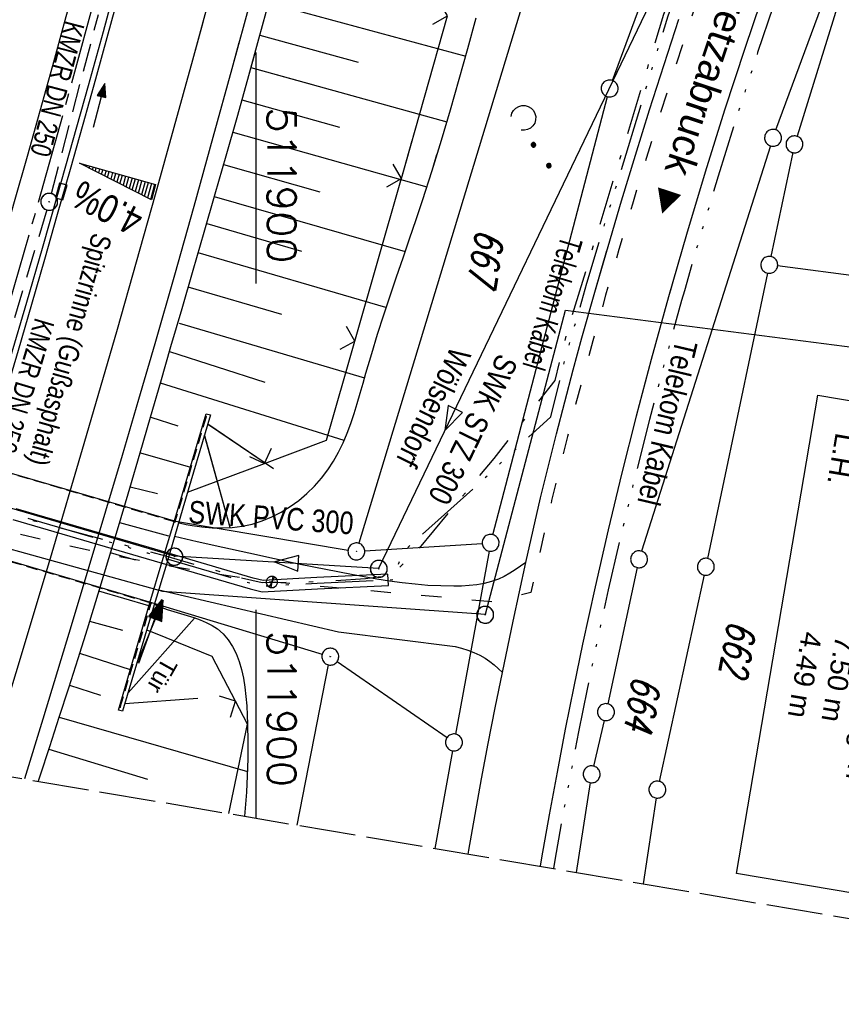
# Model space of a CAD drawing. Extents: x 511715 to 512121, y 473902 to 474680.
# Tile 4 of 21: x 511879 to 511952, y 473902 to 473990. Entities that reach past the tile are written whole.
import ezdxf
from ezdxf.enums import TextEntityAlignment as Align

# ---------------------------------------------------------------- set-up
doc = ezdxf.new("R2010")
doc.units = 0
doc.header["$LTSCALE"] = 10
doc.header["$MEASUREMENT"] = 0
for name, pattern in [('ACAD_ISO03W100', [30, 12, -18]), ('ACAD_ISO14W100', [25.5, 12, -3, 0.5, -3, 0.5, -3, 0.5, -3]), ('ACHSE', [5.5, 4, -0.5, 0.5, -0.5]), ('AUSGEZOGEN', [0]), ('LT00', [0]), ('LT08', [0.42, 0.2, -0.1, 0.02, -0.1]), ('LT14', [0.6, 0.5, -0.1]), ('LT17', [0.15, 0.1, -0.05]), ('STRICHLINIE2', [0.375, 0.25, -0.125])]:
    doc.linetypes.add(name, pattern=pattern)
doc.layers.get('0').update_dxf_attribs({"linetype": 'LT00'})
for name, color, linetype in [('-AX-020', 250, 'ACHSE'), ('-Halt-Pfeil', 4, 'LT00'), ('-Haltung', 182, 'STRICHLINIE2'), ('-Haltungsbeschriftung', 182, 'LT00'), ('-QUE-20O', 11, 'LT00'), ('ABWASSERLTG', 24, 'LT00'), ('ABWASSERLTG_FLIEßPF', 26, 'Continuous'), ('ABWASSERLTG_TEXT', 26, 'Continuous'), ('BW_TEXT', 20, 'AUSGEZOGEN'), ('DFK_AB_L', 21, 'LT00'), ('DFK_AB_P', 7, 'LT00'), ('DFK_FLUR_NR', 250, 'LT00'), ('DFK_GZPKT', 250, 'LT00'), ('DFK_KATASTER', 250, 'LT00'), ('DFK_NUTZUNG', 250, 'LT00'), ('ORTSRICHTUNG', 7, 'Continuous'), ('RINNE_TEXT', 11, 'Continuous'), ('STROM_UNTER', 80, 'LT08'), ('TELEKOM', 210, 'ACAD_ISO14W100'), ('TELEKOM_TEXT', 210, 'Continuous'), ('TOR_TEXT', 11, 'Continuous'), ('V91_AFBR_BAB', 250, 'LT00'), ('V91_BOESCH', 250, 'LT00'), ('V91_BOSCHUNG', 250, 'LT00'), ('V91_BR_KAPPE', 30, 'LT00'), ('V91_BR_WID', 30, 'LT17'), ('V91_KA_PRUF', 182, 'LT00'), ('V91_LD_MARK', 2, 'LT00'), ('V91_RASTER', 250, 'LT00'), ('V91_RINNE', 182, 'LT00'), ('V91_SINKK', 182, 'LT00'), ('V91_TOR', 10, 'LT00'), ('V91_W_SCHIEB', 130, 'LT00'), ('V91_ZAUN', 40, 'LT00'), ('V92_AFBR_BAB', 250, 'LT00'), ('V92_BOESCH', 250, 'LT00'), ('V92_BOSCHUNG', 250, 'LT00'), ('V92_BR_KAPPE', 30, 'LT00'), ('V92_BR_WID', 30, 'LT17'), ('V92_KA_PRUF', 182, 'LT00'), ('V92_LD_MARK', 250, 'LT00'), ('V92_RASTER', 250, 'LT00'), ('V92_RINNE', 182, 'LT00'), ('V92_SINKK', 182, 'LT00'), ('V92_TOR', 10, 'LT00'), ('V92_W_SCHIEB', 130, 'LT00'), ('V92_ZAUN', 40, 'LT00'), ('WASSERLTG', 130, 'ACAD_ISO03W100')]:
    doc.layers.add(name, color=color, linetype=linetype)
doc.layers.add('-BLATT_91-RAND', color=7, linetype='LT14', plot=False)
doc.styles.add('Arial', font='ARIAL.TTF')
doc.styles.add('Beschrift', font='ARIAL.TTF')
doc.styles.add('Haltungsbeschriftung', font='ARIAL.TTF', dxfattribs={"width": 0.75})
doc.styles.get("Standard").update_dxf_attribs({"font": 'romans.shx'})
doc.styles.add('Versorgungsltg', font='ARIAL.TTF', dxfattribs={"width": 0.8, "height": 2})

# ---------------------------------------------------------------- blocks, each defined once
blk = doc.blocks.new('SYMB7010')
at = {"color": 0, "linetype": 'ByBlock'}
for points in [[(-0.031408, 0.499213), (-0.093728, 0.49134), (-0.15457, 0.475719), (-0.212975, 0.452595), (-0.268021, 0.422333), (-0.31884, 0.385411), (-0.36463, 0.342411), (-0.40467, 0.29401), (-0.438329, 0.240973), (-0.465074, 0.184136), (-0.484486, 0.124395), (-0.496256, 0.062692), (-0.5002, 0)], [(-0.5002, 0), (-0.496256, -0.062692), (-0.484486, -0.124395), (-0.465075, -0.184136), (-0.438329, -0.240973), (-0.404671, -0.29401), (-0.36463, -0.342411), (-0.31884, -0.385411), (-0.268021, -0.422333), (-0.212975, -0.452595), (-0.154571, -0.475719), (-0.093728, -0.49134), (-0.031408, -0.499213), (0.031408, -0.499213)], [(0.5002, 0), (0.496256, 0.062692), (0.484485, 0.124395), (0.465074, 0.184136), (0.438329, 0.240973), (0.40467, 0.29401), (0.36463, 0.342411), (0.31884, 0.385411), (0.268021, 0.422333), (0.212975, 0.452595), (0.15457, 0.475719), (0.093728, 0.49134), (0.031408, 0.499213), (-0.031408, 0.499213)], [(0.031408, -0.499213), (0.093728, -0.491341), (0.15457, -0.475719), (0.212975, -0.452595), (0.268021, -0.422333), (0.31884, -0.385411), (0.36463, -0.342411), (0.404671, -0.294011), (0.438329, -0.240974), (0.465075, -0.184136), (0.484486, -0.124395), (0.496256, -0.062692), (0.500201, 0)]]:
    blk.add_lwpolyline(points, dxfattribs=at)
blk = doc.blocks.new('SYMB0003')
at = {"color": 0, "linetype": 'ByBlock'}
for p, q in [((-0.015712, 0), (0.010166, 0.012015)), ((0, -0.021257), (-0.015712, 0)), ((0.010166, 0.012015), (0, -0.021257))]:
    blk.add_line(p, q, dxfattribs=at)
for points in [[(-0.031395, 0.499013), (-0.093691, 0.491144), (-0.154509, 0.475528), (-0.21289, 0.452414), (-0.267913, 0.422164), (-0.318712, 0.385257), (-0.364484, 0.342274), (-0.404509, 0.293893), (-0.438154, 0.240877), (-0.464888, 0.184062), (-0.484292, 0.124345), (-0.496058, 0.062667), (-0.5, 0)], [(-0.5, 0), (-0.496058, -0.062667), (-0.484292, -0.124345), (-0.464888, -0.184062), (-0.438154, -0.240877), (-0.404509, -0.293893), (-0.364485, -0.342274), (-0.318712, -0.385257), (-0.267914, -0.422164), (-0.21289, -0.452414), (-0.154509, -0.475529), (-0.093691, -0.491144), (-0.031395, -0.499014), (0.031395, -0.499014)], [(0.5, 0), (0.496057, 0.062667), (0.484292, 0.124345), (0.464888, 0.184062), (0.438153, 0.240877), (0.404509, 0.293893), (0.364484, 0.342274), (0.318712, 0.385257), (0.267913, 0.422164), (0.21289, 0.452414), (0.154509, 0.475528), (0.093691, 0.491144), (0.031395, 0.499013), (-0.031395, 0.499013)], [(0.031395, -0.499014), (0.093691, -0.491144), (0.154509, -0.475529), (0.21289, -0.452414), (0.267914, -0.422164), (0.318712, -0.385257), (0.364485, -0.342274), (0.404509, -0.293893), (0.438154, -0.240877), (0.464889, -0.184062), (0.484292, -0.124345), (0.496058, -0.062667), (0.5, 0)]]:
    blk.add_lwpolyline(points, dxfattribs=at)
blk = doc.blocks.new('SYMB0652')
at = {"color": 0, "linetype": 'ByBlock'}
blk.add_lwpolyline([(-0.15, -0.075), (0.15, -0.075), (0.15, 0.075), (-0.15, 0.075), (-0.15, -0.075)], dxfattribs=at)
blk = doc.blocks.new('SYMB0011')
at = {"color": 0, "linetype": 'ByBlock'}
for p, q in [((0.5, 0), (-0.5, 0)), ((0, 0.5), (0, -0.5))]:
    blk.add_line(p, q, dxfattribs=at)
blk = doc.blocks.new('SYMB0070')
at = {"color": 0, "linetype": 'ByBlock'}
for p, q in [((-0.5, 0), (0.2, 0)), ((0.5, 0), (0.2, 0.1)), ((0.2, 0.1), (0.2, 0)), ((0.468, 0), (0.21, 0.086)), ((0.21, 0.086), (0.21, -0.086)), ((0.21, -0.086), (0.468, 0)), ((0.22, -0.072), (0.437, 0)), ((0.23, -0.058), (0.405, 0)), ((0.24, -0.045), (0.374, 0)), ((0.342, 0), (0.25, 0.031)), ((0.25, 0.031), (0.25, -0.031)), ((0.25, -0.031), (0.342, 0)), ((0.26, -0.017), (0.31, 0)), ((0.27, -0.003), (0.279, 0))]:
    blk.add_line(p, q, dxfattribs=at)
for points in [[(0.2, 0), (0.2, -0.1), (0.5, 0)], [(0.437, 0), (0.22, 0.072), (0.22, -0.072)], [(0.405, 0), (0.23, 0.058), (0.23, -0.058)], [(0.374, 0), (0.24, 0.045), (0.24, -0.045)], [(0.31, 0), (0.26, 0.017), (0.26, -0.017)], [(0.279, 0), (0.27, 0.003), (0.27, -0.003)]]:
    blk.add_lwpolyline(points, dxfattribs=at)
blk = doc.blocks.new('SYMB1119')
at = {"color": 0, "linetype": 'ByBlock'}
blk.add_line((-0.5, 0), (0.5, 0), dxfattribs=at)
for points in [[(-0.031395, 0.499013, 0), (-0.093691, 0.491144, 0), (-0.154509, 0.475528, 0), (-0.21289, 0.452414, 0), (-0.267913, 0.422164, 0), (-0.318712, 0.385257, 0), (-0.364484, 0.342274, 0), (-0.404509, 0.293893, 0), (-0.438154, 0.240877, 0), (-0.464888, 0.184062, 0), (-0.484292, 0.124345, 0), (-0.496058, 0.062667, 0), (-0.5, 0, 0)], [(-0.5, 0, 0), (-0.496058, -0.062667, 0), (-0.484292, -0.124345, 0), (-0.464888, -0.184062, 0), (-0.438154, -0.240877, 0), (-0.404509, -0.293893, 0), (-0.364485, -0.342274, 0), (-0.318712, -0.385257, 0), (-0.267914, -0.422164, 0), (-0.21289, -0.452414, 0), (-0.154509, -0.475529, 0), (-0.093691, -0.491144, 0), (-0.031395, -0.499014, 0), (0.031395, -0.499014, 0)], [(0.5, 0, 0), (0.496057, 0.062667, 0), (0.484292, 0.124345, 0), (0.464888, 0.184062, 0), (0.438153, 0.240877, 0), (0.404509, 0.293893, 0), (0.364484, 0.342274, 0), (0.318712, 0.385257, 0), (0.267913, 0.422164, 0), (0.21289, 0.452414, 0), (0.154509, 0.475528, 0), (0.093691, 0.491144, 0), (0.031395, 0.499013, 0), (-0.031395, 0.499013, 0)], [(0.031395, -0.499014, 0), (0.093691, -0.491144, 0), (0.154509, -0.475529, 0), (0.21289, -0.452414, 0), (0.267914, -0.422164, 0), (0.318712, -0.385257, 0), (0.364485, -0.342274, 0), (0.404509, -0.293893, 0), (0.438154, -0.240877, 0), (0.464889, -0.184062, 0), (0.484292, -0.124345, 0), (0.496058, -0.062667, 0), (0.5, 0, 0)]]:
    blk.add_polyline3d(points, dxfattribs=at)
blk = doc.blocks.new('SYMB0024')
at = {"color": 0, "linetype": 'ByBlock'}
for p, q in [((-0.5, 0.5), (0, 0)), ((0, 0), (0.5, 0.5))]:
    blk.add_line(p, q, dxfattribs=at)
blk = doc.blocks.new('ABWASSER-FLIEßPF')
at = {"layer": 'ABWASSERLTG_FLIEßPF'}
for p, q in [((0, 0), (-0.2109, 0.0703)), ((-0.2109, 0.0703), (-0.2109, -0.0703)), ((-0.2109, -0.0703), (0, 0))]:
    blk.add_line(p, q, dxfattribs=at)
blk = doc.blocks.new('SYMB7231')
at = {"color": 0, "linetype": 'ByBlock'}
for p, q in [((0.109975, -0.002365), (0.105504, -0.031126)), ((0.23, -0.057081), (0.23, -0.082919)), ((0.235, -0.087105), (0.235, -0.052895)), ((0.24, -0.050836), (0.24, -0.089164)), ((0.245, -0.089796), (0.245, -0.050204)), ((0.25, -0.050836), (0.25, -0.089164)), ((0.255, -0.087105), (0.255, -0.052895)), ((0.26, -0.057081), (0.26, -0.082919)), ((0.265, -0.070126), (0.265, -0.069854)), ((0.46, -0.057081), (0.46, -0.082919)), ((0.465, -0.087105), (0.465, -0.052895)), ((0.47, -0.050836), (0.47, -0.089164)), ((0.475, -0.089796), (0.475, -0.050204)), ((0.48, -0.050836), (0.48, -0.089164)), ((0.485, -0.087105), (0.485, -0.052895)), ((0.49, -0.057081), (0.49, -0.082919)), ((0.495, -0.070126), (0.495, -0.069854))]:
    blk.add_line(p, q, dxfattribs=at)
for points in [[(-0.109975, -0.002365), (-0.106745, 0.026562), (-0.096041, 0.053629), (-0.078613, 0.076941), (-0.055681, 0.094866), (-0.028851, 0.106149), (0, 0.11)], [(0, 0.11), (0.028851, 0.106149), (0.055681, 0.094866), (0.078613, 0.076941), (0.096041, 0.053629), (0.106745, 0.026562), (0.109975, -0.002365)], [(-0.075234, -0.080249), (-0.093647, -0.057708), (-0.105504, -0.031126), (-0.109975, -0.002365)], [(0.105504, -0.031126), (0.093647, -0.057708), (0.075234, -0.080249)], [(0.265, -0.07), (0.263019, -0.061322), (0.25747, -0.054363), (0.24945, -0.050501), (0.24055, -0.050501), (0.23253, -0.054363), (0.226981, -0.061322), (0.225, -0.07), (0.226981, -0.078678), (0.23253, -0.085637), (0.24055, -0.089499), (0.24945, -0.089499), (0.25747, -0.085637), (0.263019, -0.078678), (0.265, -0.07)], [(0.495, -0.07), (0.493019, -0.061322), (0.48747, -0.054363), (0.47945, -0.050501), (0.47055, -0.050501), (0.46253, -0.054363), (0.456981, -0.061322), (0.455, -0.07), (0.456981, -0.078678), (0.46253, -0.085637), (0.47055, -0.089499), (0.47945, -0.089499), (0.48747, -0.085637), (0.493019, -0.078678), (0.495, -0.07)]]:
    blk.add_lwpolyline(points, dxfattribs=at)

msp = doc.modelspace()

# ---------------------------------------------------------------- linework, layer by layer
at = {"layer": '-AX-020', "ltscale": 0.2, "flags": 128}
msp.add_lwpolyline([(511996.045, 474653.246), (511995.098, 474646.242), (511992.439, 474626.448), (511989.798, 474606.651), (511987.169, 474586.854), (511984.552, 474567.054), (511981.943, 474547.253), (511979.34, 474527.452), (511976.744, 474507.689), (511975.127, 474495.377), (511973.477, 474482.815), (511971.825, 474470.254), (511970.169, 474457.693), (511968.506, 474445.133), (511966.835, 474432.574), (511965.154, 474420.016), (511963.46, 474407.46), (511961.752, 474394.906), (511960.027, 474382.355), (511958.283, 474369.806), (511956.518, 474357.259), (511954.73, 474344.717), (511952.918, 474332.177), (511951.078, 474319.642), (511949.209, 474307.111), (511947.309, 474294.584), (511945.376, 474282.063), (511943.407, 474269.547), (511941.4, 474257.038), (511939.355, 474244.534), (511937.267, 474232.038), (511935.137, 474219.549), (511932.96, 474207.067), (511930.736, 474194.594), (511928.462, 474182.131), (511926.136, 474169.676), (511923.757, 474157.232), (511921.321, 474144.799), (511918.829, 474132.377), (511916.276, 474119.967), (511913.661, 474107.57), (511910.982, 474095.187), (511908.238, 474082.818), (511905.425, 474070.464), (511902.544, 474058.127), (511899.59, 474045.806), (511896.562, 474033.504), (511893.47, 474021.261), (511890.29, 474008.997), (511887.033, 473996.753), (511883.699, 473984.53), (511880.287, 473972.328), (511876.798, 473960.148), (511873.233, 473947.991), (511869.591, 473935.856), (511866.167, 473924.705)], dxfattribs=at)
at = {"layer": '-Haltung'}
for p, q in [((511881.823, 473974.398), (511885.997, 473990.3)), ((511881.823, 473974.398), (511885.997, 473990.3)), ((511881.418, 473972.955), (511872.01, 473941.527)), ((511881.418, 473972.954), (511872.01, 473941.527))]:
    msp.add_line(p, q, dxfattribs=at)
at = {"layer": '-QUE-20O'}
for p, q in [((511884.365, 473977.086), (511884.363, 473977.079)), ((511884.636, 473976.94), (511884.654, 473977.005)), ((511884.943, 473976.924), (511884.908, 473976.801)), ((511885.181, 473976.663), (511885.232, 473976.843)), ((511885.52, 473976.762), (511885.454, 473976.524)), ((511885.727, 473976.385), (511885.809, 473976.681)), ((511886.098, 473976.6), (511885.999, 473976.247)), ((511886.272, 473976.108), (511886.387, 473976.52)), ((511886.676, 473976.439), (511886.545, 473975.969)), ((511886.817, 473975.831), (511886.965, 473976.358)), ((511887.254, 473976.277), (511887.09, 473975.692)), ((511887.363, 473975.554), (511887.543, 473976.196)), ((511887.832, 473976.115), (511887.635, 473975.415)), ((511887.908, 473975.276), (511888.12, 473976.034)), ((511888.409, 473975.954), (511888.181, 473975.138)), ((511888.454, 473974.999), (511888.698, 473975.873)), ((511888.987, 473975.792), (511888.726, 473974.86)), ((511888.999, 473974.722), (511889.276, 473975.711)), ((511889.565, 473975.63), (511889.272, 473974.583)), ((511889.545, 473974.444), (511889.854, 473975.549)), ((511890.143, 473975.468), (511889.817, 473974.306)), ((511890.09, 473974.167), (511890.432, 473975.387)), ((511890.72, 473975.307), (511890.363, 473974.028)), ((511890.635, 473973.89), (511891.009, 473975.226))]:
    msp.add_line(p, q, dxfattribs=at)
msp.add_lwpolyline([(511890.693, 473973.86), (511884.33, 473977.096), (511891.071, 473975.209), (511890.693, 473973.86)], dxfattribs=at)
at = {"layer": 'ABWASSERLTG', "flags": 128}
for points in [[(511831.549, 473930.567), (511832.698, 473933.764), (511840.309, 473954.937), (511842.356, 473957.031), (511892.712, 473942.271), (511910.86, 473941.155), (511937.091, 473995.797), (511960.275, 474051.485), (511984.841, 474104.377), (512027.209, 474194.737), (512045.263, 474244.703), (512065.261, 474304.344), (512066.133, 474307.61)], [(511832.411, 473930.421), (511841.305, 473953.895), (511842.236, 473954.567), (511865.444, 473946.391), (511891.676, 473939.113), (511920.324, 473937.067), (511927.436, 473964.065), (512006.226, 473953.869)]]:
    msp.add_lwpolyline(points, dxfattribs=at)
at = {"layer": 'DFK_AB_L'}
for p, q in [((511856.48, 473955.98), (511892.84, 473945.33)), ((511854.4, 473948.81), (511890.71, 473938.12)), ((511892.84, 473945.33), (511908.14, 473942.774)), ((511890.71, 473938.12), (511905.843, 473933.528)), ((511903.629, 473918.36), (511906.416, 473932.574))]:
    msp.add_line(p, q, dxfattribs=at)
at = {"layer": 'DFK_KATASTER'}
for p, q in [((511931.598, 473984.434), (511945.152, 474021.466)), ((511946.089, 473980.054), (511959.041, 474015.296)), ((511959.078, 474015.284), (511947.953, 473979.486)), ((511920.97, 473944.135), (511931.15, 473983.005)), ((511945.603, 473978.635), (511934.177, 473942.665)), ((511947.576, 473978.036), (511945.644, 473968.814)), ((512007.278, 473960.085), (511946.234, 473967.984)), ((511945.336, 473967.346), (511940.024, 473942.024)), ((511909.629, 473942.698), (511920.032, 473943.362)), ((511920.645, 473942.672), (511917.666, 473926.438)), ((511933.791, 473941.217), (511931.169, 473929.123)), ((511939.711, 473940.557), (511935.73, 473922.243)), ((511907.176, 473932.883), (511916.914, 473926.127)), ((511930.842, 473927.659), (511929.908, 473923.601)), ((511917.397, 473924.962), (511915.837, 473916.293)), ((511929.624, 473922.129), (511928.376, 473914.169)), ((511935.458, 473920.769), (511934.31, 473913.165))]:
    msp.add_line(p, q, dxfattribs=at)
at = {"layer": 'STROM_UNTER', "ltscale": 2, "flags": 128}
msp.add_lwpolyline([(511831.824, 473930.521), (511835.181, 473939.04), (511837.758, 473946.249), (511838.9, 473949.721), (511839.239, 473950.907), (511839.811, 473951.851), (511840.858, 473952.738), (511845.27, 473953.456), (511847.505, 473954.117), (511855.328, 473952.045), (511891.94, 473942.259), (511898.571, 473940.343), (511900.519, 473939.885), (511904.317, 473939.941), (511906.364, 473940.038), (511909.677, 473940.255), (511912.019, 473940.568), (511914.32, 473942.764), (511921.092, 473950.892), (511926.499, 473957.824), (511927.532, 473961.969), (511936.15, 473990.312), (511946.432, 474018.47), (511957.917, 474044.144), (511969.439, 474069.455), (511980.675, 474093.822), (511992.058, 474118.586), (512006.329, 474148.776), (512004.958, 474149.385)], dxfattribs=at)
at = {"layer": 'TELEKOM', "ltscale": 0.05, "flags": 128}
for points in [[(512060.807, 474275.61), (512053.762, 474252.516), (512049.204, 474237.434), (512045.84, 474226.938), (512043.766, 474220.023), (512041.23, 474210.821), (512038.173, 474200.445), (512035.276, 474192.535), (512033.103, 474186.239), (512025.791, 474170.286), (512023.149, 474164.57), (512020.509, 474158.855), (512017.872, 474153.139), (512015.24, 474147.421), (512012.613, 474141.701), (512010.548, 474137.195), (512008.486, 474132.688), (512006.425, 474128.179), (512004.363, 474123.671), (512002.299, 474119.163), (512000.23, 474114.656), (511998.347, 474110.565), (511996.461, 474106.474), (511994.574, 474102.385), (511992.686, 474098.297), (511990.799, 474094.208), (511988.915, 474090.119), (511987.006, 474085.967), (511985.101, 474081.813), (511983.197, 474077.659), (511981.293, 474073.503), (511979.39, 474069.348), (511977.485, 474065.193), (511975.236, 474060.295), (511972.986, 474055.398), (511970.735, 474050.502), (511968.485, 474045.605), (511966.238, 474040.707), (511964.948, 474037.893), (511963.662, 474035.077), (511962.383, 474032.259), (511961.112, 474029.438), (511959.853, 474026.614), (511958.607, 474023.785), (511957.377, 474020.951), (511956.166, 474018.109), (511954.975, 474015.261), (511953.348, 474011.26), (511951.765, 474007.242), (511950.224, 474003.206), (511948.724, 473999.155), (511947.265, 473995.088), (511945.845, 473991.007), (511944.463, 473986.913), (511942.68, 473981.44), (511940.961, 473975.947), (511939.307, 473970.435), (511937.969, 473965.784), (511937.716, 473964.903), (511936.188, 473959.354), (511934.866, 473954.345), (511933.595, 473949.323), (511932.379, 473944.289), (511931.217, 473939.242), (511930.113, 473934.182), (511929.329, 473930.411), (511928.575, 473926.632), (511927.85, 473922.847), (511927.151, 473919.056), (511926.477, 473915.259), (511926.349, 473914.513)], [(511831.13, 473930.638), (511832.467, 473934.705), (511835.388, 473942.939), (511836.332, 473945.636), (511837.062, 473947.356), (511837.846, 473948.712), (511838.47, 473949.389), (511839.566, 473950.691), (511840.557, 473951.63), (511843.739, 473952.307), (511848.957, 473953.505), (511855.425, 473952.672), (511860.974, 473951.112), (511878.553, 473945.953), (511890.363, 473942.509), (511899.596, 473939.8), (511900.555, 473939.575), (511905.405, 473939.837), (511912.187, 473940.149), (511912.971, 473942.599), (511919.698, 473948.644), (511926.109, 473954.607), (511927.274, 473959.28), (511929.313, 473966.45), (511936.529, 473990.185), (511946.803, 474018.319), (511958.282, 474043.979), (511969.803, 474069.289), (511981.039, 474093.655), (511992.421, 474118.418), (512005.287, 474146.183), (512017.472, 474173.883), (512023.963, 474187.767), (512025.961, 474193.022), (512026.704, 474194.875), (512035.929, 474192.374), (512039.42, 474191.68), (512045.352, 474190.522), (512046.275, 474190.353)]]:
    msp.add_lwpolyline(points, dxfattribs=at)
at = {"layer": 'TELEKOM', "linetype": 'ByBlock', "ltscale": 0.05, "flags": 128}
msp.add_lwpolyline([(511878.412, 473945.473), (511890.223, 473942.029), (511899.469, 473939.317), (511900.511, 473939.072), (511905.43, 473939.337), (511911.726, 473939.627), (511911.68, 473940.626), (511905.38, 473940.336), (511900.6, 473940.079), (511899.724, 473940.284), (511890.504, 473942.989), (511878.693, 473946.433)], dxfattribs=at)
at = {"layer": 'V91_AFBR_BAB'}
for points in [[(511912.829, 474043.605), (511911.697, 474038.943), (511910.553, 474034.283), (511909.355, 474029.467), (511908.144, 474024.654), (511906.919, 474019.844), (511905.684, 474015.038), (511904.437, 474010.234), (511902.814, 474004.04), (511901.175, 473997.85), (511899.517, 473991.666), (511897.84, 473985.486), (511896.159, 473979.373), (511894.457, 473973.266), (511892.733, 473967.165), (511890.987, 473961.071), (511889.55, 473956.12), (511888.099, 473951.172), (511886.634, 473946.229), (511885.159, 473941.289), (511883.673, 473936.352), (511881.066, 473927.767), (511879.436, 473922.458)], [(511952.234, 474011.706), (511950.646, 474007.676), (511949.101, 474003.629), (511947.597, 473999.566), (511946.134, 473995.488), (511944.71, 473991.396), (511943.324, 473987.291), (511941.536, 473981.805), (511939.814, 473976.299), (511938.156, 473970.773), (511936.561, 473965.228), (511935.029, 473959.666), (511933.704, 473954.646), (511932.43, 473949.611), (511931.211, 473944.564), (511930.046, 473939.505), (511928.939, 473934.432), (511928.153, 473930.65), (511927.397, 473926.862), (511926.67, 473923.068), (511925.97, 473919.269), (511925.295, 473915.466), (511925.166, 473914.713)], [(511918.789, 473915.793), (511918.846, 473916.13), (511919.398, 473919.296), (511919.969, 473922.458), (511920.563, 473925.615), (511921.181, 473928.768), (511921.826, 473931.915), (511922.776, 473936.446), (511923.915, 473941.675), (511924.553, 473944.538), (511925.218, 473947.394), (511925.908, 473950.245), (511926.622, 473953.091), (511927.356, 473955.931), (511928.11, 473958.766), (511928.882, 473961.596), (511930.021, 473965.661), (511931.192, 473969.717), (511932.393, 473973.764), (511933.623, 473977.802), (511934.882, 473981.832), (511936.167, 473985.854), (511937.478, 473989.868)], [(511923.915, 473941.675), (511923.445, 473941.339), (511922.97, 473941.012), (511922.488, 473940.705), (511921.993, 473940.427), (511921.483, 473940.188), (511920.862, 473939.966), (511920.218, 473939.803), (511919.557, 473939.69), (511918.884, 473939.618), (511918.205, 473939.579), (511917.524, 473939.565), (511916.367, 473939.581), (511915.219, 473939.639), (511914.078, 473939.735), (511912.945, 473939.863), (511911.816, 473940.019), (511910.692, 473940.196), (511909.571, 473940.39), (511908.452, 473940.596), (511906.167, 473941.037), (511903.884, 473941.502), (511901.603, 473941.985), (511899.324, 473942.484), (511897.046, 473942.994), (511894.768, 473943.512), (511892.753, 473943.974)], [(511891.345, 473939.228), (511907.277, 473935.506), (511917.627, 473934.223), (511918.19, 473934.057), (511918.747, 473933.879), (511919.291, 473933.68), (511919.815, 473933.446), (511920.312, 473933.168), (511920.711, 473932.89), (511921.093, 473932.582), (511921.463, 473932.254), (511921.826, 473931.915)]]:
    msp.add_lwpolyline(points, dxfattribs=at)
at = {"layer": 'V91_AFBR_BAB', "color": 0}
msp.add_lwpolyline([(511896.943, 474043.387), (511895.478, 474037.447), (511893.508, 474029.576), (511891.507, 474021.712), (511889.475, 474013.856), (511887.893, 474007.824), (511886.291, 474001.797), (511884.669, 473995.776), (511883.026, 473989.76), (511881.914, 473985.737), (511880.793, 473981.715), (511879.666, 473977.696), (511878.533, 473973.678), (511877.398, 473969.661), (511876.26, 473965.645)], dxfattribs=at)
at = {"layer": 'V91_BOESCH'}
for points in [[(511913.57, 474040.147), (511912.758, 474036.772), (511911.938, 474033.399), (511910.962, 474029.434), (511909.973, 474025.472), (511908.973, 474021.513), (511907.964, 474017.556), (511906.947, 474013.601), (511905.924, 474009.648), (511904.988, 474006.051), (511904.047, 474002.456), (511903.099, 473998.863), (511902.143, 473995.271), (511901.177, 473991.683), (511900.201, 473988.097), (511899.212, 473984.515), (511898.262, 473981.12), (511897.301, 473977.729), (511896.331, 473974.339), (511895.355, 473970.952), (511894.373, 473967.566), (511893.387, 473964.181), (511892.4, 473960.797)], [(511893.113, 473945.193), (511893.286, 473945.155), (511893.79, 473945.05), (511894.298, 473944.956), (511895.182, 473944.829), (511896.073, 473944.754), (511896.969, 473944.736), (511897.862, 473944.781), (511898.748, 473944.894), (511899.621, 473945.08), (511900.507, 473945.354), (511901.369, 473945.708), (511902.203, 473946.134), (511903.004, 473946.627), (511903.766, 473947.182), (511904.486, 473947.792), (511905.158, 473948.45), (511905.778, 473949.153), (511906.341, 473949.892), (511906.846, 473950.668), (511907.295, 473951.471), (511907.696, 473952.299), (511908.055, 473953.148), (511908.38, 473954.014), (511908.676, 473954.894), (511908.951, 473955.784), (511909.213, 473956.681), (511909.467, 473957.581), (511909.722, 473958.48), (511910.232, 473960.211), (511910.763, 473961.929), (511911.312, 473963.636), (511911.874, 473965.335), (511912.444, 473967.027), (511913.019, 473968.715), (511913.594, 473970.402), (511914.165, 473972.09), (511914.727, 473973.782), (511915.588, 473976.457), (511916.42, 473979.145), (511917.225, 473981.844), (511918.006, 473984.553), (511918.765, 473987.268), (511919.505, 473989.989)], [(511892.4, 473960.797), (511891.497, 473957.658), (511890.592, 473954.519), (511889.683, 473951.382), (511888.767, 473948.247), (511887.842, 473945.114), (511886.906, 473941.985), (511885.956, 473938.861), (511884.991, 473935.741), (511884.169, 473933.129), (511883.337, 473930.521), (511882.498, 473927.914), (511881.655, 473925.309), (511880.811, 473922.704), (511880.664, 473922.25)], [(511890.962, 473937.946), (511891.151, 473937.87), (511891.626, 473937.685), (511892.11, 473937.509), (511892.69, 473937.32), (511893.28, 473937.14), (511893.871, 473936.962), (511894.455, 473936.777), (511895.024, 473936.574), (511895.568, 473936.347), (511896.079, 473936.085), (511896.549, 473935.781), (511897.066, 473935.332), (511897.511, 473934.811), (511897.889, 473934.226), (511898.207, 473933.583), (511898.469, 473932.89), (511898.682, 473932.156), (511898.851, 473931.388), (511898.981, 473930.594), (511899.078, 473929.781), (511899.148, 473928.957), (511899.196, 473928.13), (511899.227, 473927.307), (511899.257, 473925.748), (511899.249, 473924.23), (511899.205, 473922.748), (511899.127, 473921.298), (511899.017, 473919.874), (511898.945, 473919.154)]]:
    msp.add_lwpolyline(points, dxfattribs=at)
at = {"layer": 'V91_BOSCHUNG'}
for p, q in [((511901.08, 473991.323), (511918.579, 473986.597)), ((511900.299, 473988.454), (511909.028, 473986.069)), ((511899.51, 473985.588), (511916.91, 473980.778)), ((511898.712, 473982.724), (511907.372, 473980.302)), ((511897.906, 473979.862), (511915.121, 473974.992)), ((511897.09, 473976.989), (511905.634, 473974.558)), ((511896.271, 473974.131), (511913.204, 473969.258)), ((511895.619, 473971.737), (511904.013, 473969.308)), ((511894.801, 473969.166), (511911.469, 473964.315)), ((511893.925, 473966.128), (511902.224, 473963.712)), ((511893.165, 473962.914), (511909.584, 473958.064)), ((511892.289, 473960.402), (511900.761, 473957.655)), ((511891.47, 473957.597), (511907.773, 473952.513)), ((511890.652, 473954.559), (511893.048, 473953.799)), ((511895.698, 473953.96), (511901.521, 473950.001)), ((511895.397, 473952.939), (511897.664, 473944.801)), ((511889.718, 473951.403), (511894.158, 473950.118)), ((511888.809, 473948.388), (511891.237, 473947.781)), ((511887.88, 473945.23), (511892.212, 473944.018)), ((511889.284, 473941.866), (511887.072, 473942.516)), ((511890.464, 473937.806), (511886.032, 473939.108)), ((511885.212, 473936.452), (511888.121, 473935.657)), ((511888.625, 473930.089), (511894.508, 473936.721)), ((511884.324, 473933.619), (511888.819, 473932.17)), ((511883.422, 473930.785), (511886.176, 473929.894)), ((511888.347, 473929.152), (511894.802, 473929.637)), ((511882.511, 473927.955), (511899.215, 473923.128)), ((511881.592, 473925.114), (511890.337, 473922.453))]:
    msp.add_line(p, q, dxfattribs=at)
at = {"layer": 'V91_BR_KAPPE'}
msp.add_lwpolyline([(511888.141, 473928.461), (511887.769, 473928.558), (511890.566, 473938.075), (511891.646, 473941.747), (511893.064, 473946.462), (511895.544, 473954.847), (511895.939, 473954.777), (511893.492, 473946.479), (511892.057, 473941.612), (511890.952, 473937.914), (511888.141, 473928.461)], dxfattribs=at)
at = {"layer": 'V91_BR_WID'}
for p, q in [((511892.783, 473945.265), (511856.508, 473955.972)), ((511895.541, 473954.592), (511892.783, 473945.265)), ((511890.681, 473938.059), (511854.373, 473948.754)), ((511887.936, 473928.829), (511890.681, 473938.059))]:
    msp.add_line(p, q, dxfattribs=at)
at = {"layer": 'V91_LD_MARK', "color": 0}
msp.add_lwpolyline([(511925.431, 474114.851), (511923.415, 474105.417), (511921.362, 474095.991), (511919.271, 474086.573), (511917.142, 474077.164), (511914.973, 474067.764), (511912.764, 474058.374), (511909.864, 474046.31), (511906.896, 474034.263), (511903.861, 474022.233), (511900.757, 474010.221), (511897.586, 473998.226), (511894.345, 473986.25), (511891.036, 473974.293), (511887.658, 473962.356), (511884.719, 473952.182), (511881.73, 473942.023), (511878.688, 473931.88), (511875.989, 473923.041)], dxfattribs=at)
at = {"layer": 'V91_RASTER'}
msp.add_line((511900, 473918.975), (511900, 473937.475), dxfattribs=at)
at = {"layer": 'V91_RINNE'}
for points in [[(511880.096, 473964.592), (511881.237, 473968.587), (511882.375, 473972.582), (511883.509, 473976.579), (511884.637, 473980.577), (511885.756, 473984.578), (511886.864, 473988.582), (511887.985, 473992.682), (511889.094, 473996.786), (511890.193, 474000.892), (511891.283, 474005.001), (511892.364, 474009.112), (511893.44, 474013.225), (511894.453, 474017.116), (511895.46, 474021.009), (511896.461, 474024.903), (511897.454, 474028.8), (511898.439, 474032.698), (511899.413, 474036.599), (511900.595, 474041.394)], [(511899.894, 474040.635), (511898.907, 474036.63), (511897.938, 474032.754), (511896.958, 474028.881), (511895.968, 474025.01), (511894.971, 474021.142), (511893.967, 474017.274), (511892.96, 474013.408), (511891.886, 474009.297), (511890.807, 474005.187), (511889.722, 474001.078), (511888.629, 473996.972), (511887.526, 473992.868), (511886.411, 473988.768), (511885.083, 473983.952), (511883.738, 473979.14), (511882.377, 473974.332), (511881.003, 473969.529), (511879.616, 473964.729), (511878.185, 473959.816)], [(511868.118, 473924.374), (511870.205, 473931.174), (511872.874, 473940.022), (511874.092, 473944.113), (511875.302, 473948.206), (511876.506, 473952.301), (511877.705, 473956.397), (511878.902, 473960.494), (511880.096, 473964.592)]]:
    msp.add_lwpolyline(points, dxfattribs=at)
at = {"layer": 'V91_ZAUN'}
for p, q in [((511912.863, 473975.731), (511916.943, 473990.165)), ((511893.912, 473947.904), (511900.742, 473950.459))]:
    msp.add_line(p, q, dxfattribs=at)
for points in [[(511908.735, 473961.31), (511912.813, 473975.554), (511912.863, 473975.731)], [(511900.742, 473950.459), (511906.215, 473952.507), (511908.735, 473961.31)], [(511898.151, 473929.36), (511896.075, 473933.332), (511891.05, 473935.369), (511890.285, 473935.672)], [(511897.578, 473919.385), (511899.224, 473927.309), (511898.151, 473929.36)]]:
    msp.add_lwpolyline(points, dxfattribs=at)
at = {"layer": 'V92_AFBR_BAB'}
for points in [[(511884.621, 473995.6), (511883.026, 473989.76), (511881.914, 473985.737), (511880.793, 473981.715), (511879.666, 473977.696), (511878.533, 473973.678), (511877.398, 473969.661), (511876.26, 473965.645)], [(511898.463, 473987.781), (511897.84, 473985.486), (511896.159, 473979.373), (511894.457, 473973.266), (511892.733, 473967.165), (511890.987, 473961.071), (511889.55, 473956.12), (511888.099, 473951.172), (511886.634, 473946.229), (511885.159, 473941.289), (511883.673, 473936.352), (511881.066, 473927.767), (511879.436, 473922.458)], [(511918.789, 473915.793), (511918.846, 473916.13), (511919.398, 473919.296), (511919.969, 473922.458), (511920.563, 473925.615), (511921.181, 473928.768), (511921.826, 473931.915), (511922.776, 473936.446), (511923.915, 473941.675), (511924.553, 473944.538), (511925.218, 473947.394), (511925.908, 473950.245), (511926.622, 473953.091), (511927.356, 473955.931), (511928.11, 473958.766), (511928.882, 473961.596), (511930.021, 473965.661), (511931.086, 473969.352)], [(511936.816, 473966.115), (511936.561, 473965.228), (511935.029, 473959.666), (511933.704, 473954.645), (511932.43, 473949.612), (511931.211, 473944.564), (511930.046, 473939.505), (511928.939, 473934.432), (511928.153, 473930.65), (511927.397, 473926.862), (511926.67, 473923.068), (511925.97, 473919.269), (511925.295, 473915.466), (511925.166, 473914.713)], [(511923.915, 473941.675), (511923.445, 473941.339), (511922.97, 473941.012), (511922.488, 473940.705), (511921.993, 473940.427), (511921.483, 473940.188), (511920.862, 473939.966), (511920.218, 473939.803), (511919.557, 473939.69), (511918.884, 473939.618), (511918.205, 473939.579), (511917.524, 473939.565), (511916.367, 473939.581), (511915.219, 473939.639), (511914.078, 473939.735), (511912.945, 473939.863), (511911.816, 473940.019), (511910.692, 473940.196), (511909.571, 473940.39), (511908.452, 473940.596), (511906.167, 473941.038), (511903.884, 473941.502), (511901.603, 473941.985), (511899.324, 473942.484), (511897.046, 473942.994), (511894.768, 473943.512), (511892.753, 473943.974)], [(511891.345, 473939.228), (511907.277, 473935.506), (511917.627, 473934.223), (511918.19, 473934.057), (511918.747, 473933.879), (511919.291, 473933.68), (511919.815, 473933.446), (511920.312, 473933.168), (511920.711, 473932.89), (511921.093, 473932.582), (511921.463, 473932.254), (511921.826, 473931.915)]]:
    msp.add_lwpolyline(points, dxfattribs=at)
at = {"layer": 'V92_BOESCH'}
for points in [[(511899.891, 473986.975), (511899.212, 473984.515), (511898.262, 473981.12), (511897.301, 473977.729), (511896.331, 473974.339), (511895.355, 473970.952), (511894.373, 473967.566), (511893.387, 473964.181), (511892.4, 473960.797)], [(511893.113, 473945.193), (511893.286, 473945.155), (511893.79, 473945.05), (511894.298, 473944.956), (511895.182, 473944.83), (511896.073, 473944.754), (511896.969, 473944.736), (511897.862, 473944.781), (511898.748, 473944.894), (511899.621, 473945.08), (511900.507, 473945.354), (511901.369, 473945.708), (511902.203, 473946.134), (511903.004, 473946.627), (511903.766, 473947.182), (511904.486, 473947.792), (511905.158, 473948.45), (511905.778, 473949.153), (511906.341, 473949.892), (511906.846, 473950.668), (511907.295, 473951.471), (511907.696, 473952.299), (511908.055, 473953.148), (511908.38, 473954.014), (511908.676, 473954.894), (511908.951, 473955.784), (511909.213, 473956.681), (511909.467, 473957.581), (511909.722, 473958.479), (511910.232, 473960.211), (511910.763, 473961.929), (511911.312, 473963.636), (511911.874, 473965.335), (511912.444, 473967.027), (511913.019, 473968.715), (511913.594, 473970.402), (511914.165, 473972.09), (511914.727, 473973.782), (511915.588, 473976.457), (511916.023, 473977.862)], [(511892.4, 473960.797), (511891.497, 473957.658), (511890.592, 473954.519), (511889.683, 473951.382), (511888.767, 473948.247), (511887.842, 473945.114), (511886.906, 473941.985), (511885.956, 473938.861), (511884.991, 473935.741), (511884.169, 473933.129), (511883.337, 473930.521), (511882.498, 473927.914), (511881.655, 473925.309), (511880.811, 473922.704), (511880.664, 473922.25)], [(511890.962, 473937.946), (511891.151, 473937.87), (511891.626, 473937.685), (511892.11, 473937.509), (511892.69, 473937.32), (511893.28, 473937.14), (511893.871, 473936.962), (511894.455, 473936.777), (511895.024, 473936.574), (511895.568, 473936.347), (511896.079, 473936.085), (511896.549, 473935.781), (511897.066, 473935.332), (511897.511, 473934.811), (511897.889, 473934.226), (511898.207, 473933.583), (511898.469, 473932.89), (511898.682, 473932.156), (511898.851, 473931.388), (511898.981, 473930.594), (511899.078, 473929.781), (511899.148, 473928.957), (511899.196, 473928.13), (511899.227, 473927.307), (511899.257, 473925.748), (511899.249, 473924.23), (511899.205, 473922.748), (511899.127, 473921.298), (511899.017, 473919.874), (511898.945, 473919.154)]]:
    msp.add_lwpolyline(points, dxfattribs=at)
at = {"layer": 'V92_BOSCHUNG'}
for p, q in [((511899.51, 473985.588), (511905.064, 473984.052)), ((511898.712, 473982.724), (511907.372, 473980.302)), ((511897.906, 473979.862), (511915.121, 473974.992)), ((511897.09, 473976.989), (511905.634, 473974.558)), ((511896.271, 473974.131), (511913.204, 473969.258)), ((511895.619, 473971.737), (511904.013, 473969.308)), ((511894.801, 473969.166), (511911.469, 473964.315)), ((511893.925, 473966.128), (511902.224, 473963.712)), ((511893.165, 473962.914), (511909.584, 473958.064)), ((511892.289, 473960.402), (511900.761, 473957.655)), ((511891.47, 473957.597), (511907.773, 473952.514)), ((511890.652, 473954.559), (511893.048, 473953.799)), ((511895.677, 473953.974), (511901.521, 473950.001)), ((511895.385, 473952.981), (511897.664, 473944.801)), ((511889.718, 473951.403), (511894.158, 473950.118)), ((511888.809, 473948.388), (511891.237, 473947.781)), ((511887.88, 473945.23), (511892.212, 473944.018)), ((511889.284, 473941.866), (511887.072, 473942.516)), ((511890.464, 473937.806), (511886.032, 473939.108)), ((511885.212, 473936.452), (511888.121, 473935.657)), ((511888.625, 473930.089), (511894.508, 473936.721)), ((511884.324, 473933.619), (511888.819, 473932.17)), ((511883.421, 473930.785), (511886.176, 473929.894)), ((511888.347, 473929.152), (511894.802, 473929.637)), ((511882.511, 473927.955), (511899.215, 473923.128)), ((511881.592, 473925.114), (511890.337, 473922.453))]:
    msp.add_line(p, q, dxfattribs=at)
at = {"layer": 'V92_BR_KAPPE'}
msp.add_lwpolyline([(511888.141, 473928.461), (511887.769, 473928.558), (511890.566, 473938.075), (511891.646, 473941.747), (511893.064, 473946.462), (511895.544, 473954.847), (511895.939, 473954.777), (511893.492, 473946.479), (511892.057, 473941.612), (511890.952, 473937.914), (511888.141, 473928.461)], dxfattribs=at)
at = {"layer": 'V92_BR_WID'}
for p, q in [((511892.783, 473945.265), (511856.508, 473955.972)), ((511895.541, 473954.592), (511892.783, 473945.265)), ((511890.681, 473938.059), (511854.373, 473948.754)), ((511887.936, 473928.829), (511890.681, 473938.059))]:
    msp.add_line(p, q, dxfattribs=at)
at = {"layer": 'V92_LD_MARK'}
msp.add_lwpolyline([(511895.251, 473989.596), (511894.345, 473986.25), (511891.036, 473974.293), (511887.658, 473962.356), (511884.719, 473952.182), (511881.73, 473942.023), (511878.688, 473931.88), (511875.989, 473923.041)], dxfattribs=at)
at = {"layer": 'V92_RASTER'}
msp.add_line((511900, 473966.436), (511900, 473986.913), dxfattribs=at)
at = {"layer": 'V92_RINNE'}
for points in [[(511887.781, 473993.816), (511887.526, 473992.868), (511886.411, 473988.768), (511885.083, 473983.952), (511883.738, 473979.14), (511882.377, 473974.332), (511881.003, 473969.529), (511879.616, 473964.729), (511878.185, 473959.816), (511876.744, 473954.907), (511875.294, 473950), (511873.836, 473945.095), (511872.371, 473940.193), (511871.042, 473935.769), (511869.707, 473931.347), (511868.362, 473926.928), (511867.606, 473924.461)], [(511880.096, 473964.592), (511881.237, 473968.587), (511882.375, 473972.582), (511883.509, 473976.579), (511884.637, 473980.577), (511885.756, 473984.578), (511886.864, 473988.582), (511887.985, 473992.682), (511888.224, 473993.565)], [(511868.118, 473924.374), (511870.205, 473931.174), (511872.874, 473940.022), (511874.092, 473944.113), (511875.302, 473948.206), (511876.506, 473952.301), (511877.705, 473956.397), (511878.902, 473960.494), (511880.096, 473964.592)]]:
    msp.add_lwpolyline(points, dxfattribs=at)
at = {"layer": 'V92_ZAUN'}
for p, q in [((511912.863, 473975.731), (511913.818, 473979.107)), ((511893.912, 473947.904), (511900.742, 473950.459))]:
    msp.add_line(p, q, dxfattribs=at)
for points in [[(511908.735, 473961.31), (511912.813, 473975.554), (511912.863, 473975.731)], [(511900.742, 473950.459), (511906.215, 473952.507), (511908.735, 473961.31)], [(511898.151, 473929.36), (511896.075, 473933.332), (511891.05, 473935.369), (511890.285, 473935.672)], [(511897.578, 473919.385), (511899.224, 473927.309), (511898.151, 473929.36)]]:
    msp.add_lwpolyline(points, dxfattribs=at)
at = {"layer": 'WASSERLTG', "ltscale": 0.015, "flags": 128}
msp.add_lwpolyline([(512046.136, 474191.289), (512036.107, 474191.972), (512028.666, 474193.664), (512019.33, 474173.141), (512007.109, 474145.359), (511994.237, 474117.58), (511982.855, 474092.819), (511971.62, 474068.454), (511970.171, 474065.298), (511968.728, 474062.138), (511967.291, 474058.976), (511965.857, 474055.811), (511964.423, 474052.645), (511962.988, 474049.479), (511961.548, 474046.314), (511960.102, 474043.151), (511958.929, 474040.598), (511957.754, 474038.048), (511956.58, 474035.498), (511955.411, 474032.947), (511954.249, 474030.395), (511953.097, 474027.839), (511951.959, 474025.28), (511950.837, 474022.714), (511949.734, 474020.142), (511948.655, 474017.562), (511947.408, 474014.496), (511946.195, 474011.416), (511945.012, 474008.323), (511943.857, 474005.219), (511942.728, 474002.103), (511941.623, 473998.978), (511940.539, 473995.844), (511939.475, 473992.702), (511938.428, 473989.555), (511937.119, 473985.546), (511935.835, 473981.531), (511934.579, 473977.507), (511933.351, 473973.476), (511932.151, 473969.436), (511930.983, 473965.388), (511929.846, 473961.33), (511929.076, 473958.506), (511928.323, 473955.677), (511927.591, 473952.844), (511926.879, 473950.006), (511926.191, 473947.163), (511925.528, 473944.316), (511924.892, 473941.46), (511924.358, 473939.01), (511921.125, 473938.151), (511901.382, 473939.933, -0.067087), (511850.478, 473953.665), (511842.983, 473954.719), (511841.858, 473954.629), (511841.004, 473953.944), (511832.628, 473930.385)], format="xyb", dxfattribs=at)

# ---------------------------------------------------------------- block references
at = {"layer": '-Halt-Pfeil', "xscale": 4.000000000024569, "yscale": 4, "zscale": 4, "rotation": 75.29298658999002}
msp.add_blockref('SYMB0070', (511886.071, 473982.245), dxfattribs=at)
at = {"layer": 'ABWASSERLTG_FLIEßPF', "yscale": 10, "zscale": 10}
for p, xscale, rotation in [((511916.734, 473953.392), 10.00000000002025, 244.3571559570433), ((511901.612, 473941.724), 9.99999999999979, 176.4816448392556)]:
    msp.add_blockref('ABWASSER-FLIEßPF', p, dxfattribs=dict(at, xscale=xscale, rotation=rotation))
at = {"layer": 'DFK_AB_P', "xscale": 1.499999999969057, "yscale": 1.5, "zscale": 1.5, "rotation": 251.2881100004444}
for p in [(511908.88, 473942.65), (511906.56, 473933.31)]:
    msp.add_blockref('SYMB0003', p, dxfattribs=at)
at = {"layer": 'DFK_GZPKT', "xscale": 1.499999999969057, "yscale": 1.5, "zscale": 1.5, "rotation": 251.2881100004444}
for p in [(511931.34, 473983.73), (511945.83, 473979.35), (511947.73, 473978.77), (511945.49, 473968.08), (511920.78, 473943.41), (511933.95, 473941.95), (511939.87, 473941.29), (511931.01, 473928.39), (511917.53, 473925.7), (511929.74, 473922.87), (511935.57, 473921.51)]:
    msp.add_blockref('SYMB7010', p, dxfattribs=at)
at = {"layer": 'DFK_NUTZUNG', "xscale": 10.00000000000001, "yscale": 10, "zscale": 10, "rotation": 306.4652699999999}
msp.add_blockref('SYMB7231', (511923.69, 473981.116), dxfattribs=at)
at = {"layer": 'V91_BR_WID', "xscale": 0.09999999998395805, "yscale": 0.09999999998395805, "zscale": 0.1, "rotation": 260.3880065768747}
for p in [(511895.541, 473954.592), (511892.783, 473945.265), (511890.681, 473938.059), (511887.936, 473928.828)]:
    msp.add_blockref('SYMB0011', p, dxfattribs=at)
at = {"layer": 'V91_KA_PRUF', "xscale": 1.499999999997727, "yscale": 1.499999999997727, "zscale": 1.5, "rotation": 260.3880065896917}
for p in [(511881.633, 473973.673), (511892.735, 473942.18), (511910.863, 473941.107), (511920.301, 473937.026)]:
    msp.add_blockref('SYMB0003', p, dxfattribs=at)
at = {"layer": 'V91_SINKK', "xscale": 4.499999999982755, "yscale": 4.49999999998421, "zscale": 4.5, "rotation": 254.0968846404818}
msp.add_blockref('SYMB0652', (511882.703, 473974.593), dxfattribs=at)
at = {"layer": 'V91_TOR', "xscale": 6.000000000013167, "yscale": 5.999999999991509, "zscale": 6, "rotation": 70.07714886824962}
msp.add_blockref('SYMB0070', (511890.599, 473935.553), dxfattribs=at)
at = {"layer": 'V91_W_SCHIEB', "rotation": 260.3880065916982}
msp.add_blockref('SYMB1119', (511901.382, 473939.933), dxfattribs=at)
at = {"layer": 'V91_ZAUN', "yscale": 2.099999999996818, "zscale": 2.1}
for p, xscale, rotation in [((511916.943, 473990.165), 2.100000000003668, 74.21774659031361), ((511912.863, 473975.731), 2.100000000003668, 74.21774659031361), ((511908.735, 473961.31), 2.099999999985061, 74.0242565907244), ((511900.742, 473950.459), 2.099999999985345, 20.51330659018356), ((511898.151, 473929.36), 2.099999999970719, 117.6069265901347)]:
    msp.add_blockref('SYMB0024', p, dxfattribs=dict(at, xscale=xscale, rotation=rotation))
at = {"layer": 'V92_BR_WID', "xscale": 0.09999999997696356, "yscale": 0.09999999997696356, "zscale": 0.1, "rotation": 240.5376025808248}
for p in [(511895.541, 473954.592), (511892.783, 473945.265), (511890.681, 473938.059), (511887.936, 473928.829)]:
    msp.add_blockref('SYMB0011', p, dxfattribs=at)
at = {"layer": 'V92_KA_PRUF', "xscale": 1.500000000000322, "yscale": 1.500000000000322, "zscale": 1.5, "rotation": 240.5376025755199}
for p in [(511881.633, 473973.673), (511892.735, 473942.18), (511910.863, 473941.107), (511920.301, 473937.026)]:
    msp.add_blockref('SYMB0003', p, dxfattribs=at)
at = {"layer": 'V92_SINKK', "xscale": 4.499999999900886, "yscale": 4.500000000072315, "zscale": 4.5, "rotation": 74.25035447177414}
msp.add_blockref('SYMB0652', (511882.703, 473974.593), dxfattribs=at)
at = {"layer": 'V92_TOR', "xscale": 5.99999999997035, "yscale": 6.000000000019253, "zscale": 6, "rotation": 67.56252904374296}
msp.add_blockref('SYMB0070', (511890.599, 473935.553), dxfattribs=at)
at = {"layer": 'V92_W_SCHIEB', "rotation": 240.5376025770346}
msp.add_blockref('SYMB1119', (511901.382, 473939.933), dxfattribs=at)
at = {"layer": 'V92_ZAUN', "yscale": 2.100000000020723, "zscale": 2.1}
for p, xscale, rotation in [((511912.863, 473975.731), 2.099999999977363, 74.21506257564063), ((511908.735, 473961.31), 2.09999999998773, 74.02423257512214), ((511900.742, 473950.459), 2.099999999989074, 20.51172257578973), ((511898.151, 473929.36), 2.099999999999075, 117.6050725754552)]:
    msp.add_blockref('SYMB0024', p, dxfattribs=dict(at, xscale=xscale, rotation=rotation))

# ---------------------------------------------------------------- texts
at = {"layer": '-Haltungsbeschriftung', "style": 'Haltungsbeschriftung', "width": 0.75}
for rotation, p in [(255.29299, (511883.045, 473989.845)), (253.33413, (511880.396, 473963.462))]:
    msp.add_text('KMZR DN 250', height=1.8, rotation=rotation, dxfattribs=at).set_placement(p)
at = {"layer": '-QUE-20O', "style": 'Beschrift', "width": 0.8}
msp.add_text('4.0%%%', height=2.5, rotation=-206.94766, dxfattribs=at).set_placement((511890.184, 473972.78))
at = {"layer": 'ABWASSERLTG_TEXT', "style": 'Versorgungsltg', "width": 0.8}
for s, rotation, p in [('Wölsendorf', 244, (511914.823, 473955.869)), ('SWK STZ 300', 244, (511918.327, 473953.895)), ('SWK PVC 300', 356, (511901.239, 473944.659))]:
    msp.add_text(s, height=2, rotation=rotation, dxfattribs=at).set_placement(p, align=Align.CENTER)
at = {"layer": 'DFK_FLUR_NR', "oblique": 13.754, "width": 0.75}
for s, p in [('667', (511919.546, 473971.33)), ('664', (511933.433, 473931.704))]:
    msp.add_text(s, height=2.5, rotation=260.388, dxfattribs=at).set_placement(p)
at = {"layer": 'ORTSRICHTUNG', "insert": (511938.378, 473983.27), "char_height": 2.5, "width": 24.42163, "attachment_point": 8, "rotation": 251.65214, "style": 'Beschrift'}
msp.add_mtext('Pretzabruck ►', dxfattribs=at)
at = {"layer": 'RINNE_TEXT', "style": 'Arial', "width": 0.8}
msp.add_text('Spitzrinne (Gußasphalt)', height=1.8, rotation=254.33179, dxfattribs=at).set_placement((511885.481, 473971.009))
at = {"layer": 'TELEKOM_TEXT', "style": 'Versorgungsltg'}
for rotation, width, p in [(253.35815, 0.65, (511925.316, 473964.942)), (256.72033, 0.8, (511935.492, 473954.284))]:
    msp.add_text('Telekom Kabel', height=2, rotation=rotation, dxfattribs=dict(at, width=width)).set_placement(p, align=Align.CENTER)
at = {"layer": 'TOR_TEXT', "style": 'Beschrift'}
msp.add_text('Tür', height=1.5, rotation=240.5376, dxfattribs=at).set_placement((511891.762, 473933.357))
at = {"layer": 'V91_RASTER', "width": 1.08}
msp.add_text(' 511900', height=2.5, rotation=270.00096, dxfattribs=at).set_placement((511901, 473937.475))
at = {"layer": 'V92_RASTER', "width": 1.08}
msp.add_text(' 511900', height=2.5, rotation=270.00184, dxfattribs=at).set_placement((511901, 473983.936))

# ---------------------------------------------------------------- next in the draw order: texts
at = {"layer": 'BW_TEXT', "insert": (511984.741, 473947.613), "char_height": 2, "width": 37.55462, "attachment_point": 1, "rotation": 260.38801, "style": 'Beschrift', "bg_fill": 2}
msp.add_mtext('{\\Funir_o|c0;\\H1.75x;6538751\\P\\fArial|b0|i0|c0|p34;BW N_93_B151b\\W0.8;\\P\\H0.3714x;\\W1;\\P\\H1.924x;Unterführung \\Peines Feldweges\\P\\H0.1999x;\\P\\H3.602x;Km                    151,192   \\PBw.Wi.              100.00 gon\\PL.W.                  7.50 m\\PL.H.                   4.49 m}', dxfattribs=at)

# ---------------------------------------------------------------- next in the draw order: linework, layer by layer
at = {"layer": '-BLATT_91-RAND'}
msp.add_lwpolyline([(511838.11, 474679.993), (511714.548, 473950.382), (511997.519, 473902.46), (512121.081, 474632.071), (511838.11, 474679.993)], dxfattribs=at)
at = {"layer": 'BW_TEXT'}
msp.add_lwpolyline([(511988.081, 473950.04), (511980.89, 473907.579), (511942.596, 473914.064), (511949.787, 473956.526)], close=True, dxfattribs=at)
at = {"layer": 'DFK_AB_L'}
msp.add_line((511957.423, 474102.852), (511909.098, 473943.368), dxfattribs=at)

# ---------------------------------------------------------------- next in the draw order: texts
at = {"layer": 'DFK_FLUR_NR', "oblique": 13.754, "width": 0.75}
msp.add_text('662', height=2.5, rotation=260.388, dxfattribs=at).set_placement((511941.883, 473936.612))

doc.saveas('drawing.dxf')
